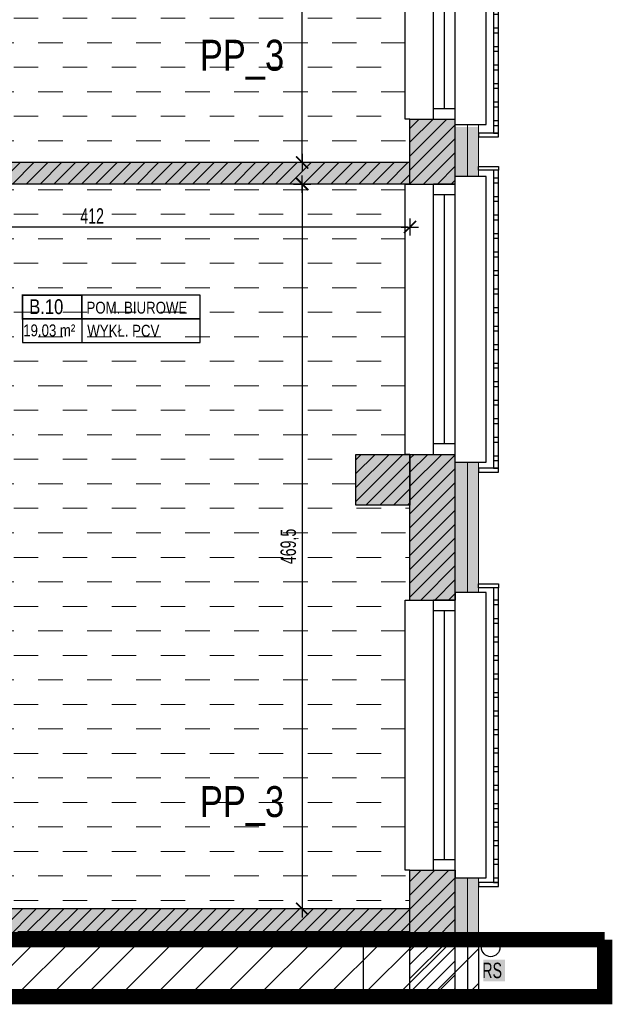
# Model space of a CAD drawing. Header units: millimetres. Extents: x 99331 to 130831, y -7610 to 25890.
# Tile 72 of 101: x 128061 to 128445, y 11350 to 11987. Entities that reach past the tile are written whole.
import ezdxf
from ezdxf.enums import TextEntityAlignment as Align

# ---------------------------------------------------------------- set-up
doc = ezdxf.new("R2010")
doc.units = ezdxf.units.MM
doc.linetypes.add('DASHED', pattern=[0.75, 0.5, -0.25])
doc.layers.get('DEFPOINTS').update_dxf_attribs({"lineweight": 9})
for name, color, linetype in [('_HSA_HATCH_WYPEŁNIENIA_PRZEGRÓD', 205, 'Continuous'), ('_HSA_OPIS', 43, 'Continuous'), ('_HSA_STOLARKA_ZEWNĘTRZNA', 132, 'Continuous'), ('_HSA_WIDOKOWE', 1, 'Continuous'), ('_HSA_WIDOKOWE_CIENKIE', 8, 'Continuous'), ('_HSA_WYM_50', 141, 'Continuous'), ('_HSA_ZAKRES_OPRACOWANIA', 213, 'Continuous'), ('_HSA_ŚCIANY_DZIAŁOWE', 6, 'Continuous'), ('_HSA_ŚCIANY_KONSTRUKCYJNE', 3, 'Continuous'), ('_HSA_ŚCIANY_MUROWANE', 4, 'Continuous')]:
    doc.layers.add(name, color=color, linetype=linetype)
for name, color, linetype, lineweight in [('_HSA_IZOLACJA_TERMICZNA', 2, 'Continuous', 5), ('_HSA_POSADZKI', 145, 'Continuous', 5), ('_HSA_POSADZKI_OPIS', 43, 'Continuous', 5), ('A- stolarka', 221, 'Continuous', 20)]:
    doc.layers.add(name, color=color, linetype=linetype, lineweight=lineweight)
doc.layers.add('_HSA_ZAKRES_OPRACOWANIA_HATCH', color=31, linetype='Continuous', transparency=0.5)
doc.styles.add('Arial', font='Arial.ttf')
doc.styles.add('ARIAL_100', font='Arial.ttf', dxfattribs={"width": 0.8, "height": 20})
doc.styles.add('ARIAL_50', font='Arial Narrow.ttf', dxfattribs={"width": 0.8, "height": 10})
doc.linetypes.add('BATTING', pattern='A,0.00254,-2.54,[134,ltypeshp.shx,S=2.54,R=0,X=-2.54,Y=0],-5.08,[134,ltypeshp.shx,S=2.54,R=180,X=2.54,Y=0],-2.54', length=10.16254)
doc.dimstyles.new('WYM_WEWN_50', dxfattribs={"dimscale": 0.7, "dimtxt": 10, "dimasz": 2, "dimexe": 10, "dimexo": 0, "dimgap": 3, "dimtad": 1, "dimdec": 1, "dimrnd": 1e-05, "dimtxsty": 'ARIAL_50', "dimblk": 'Wym-03', "dimcen": 0, "dimdle": 10, "dimse1": 1, "dimse2": 1, "dimclrt": 256, "dimazin": 2, "dimtfac": 1, "dimtdec": 1, "dimtix": 1, "dimtmove": 2, "dimatfit": 0, "dimfxl": 1, "dimtolj": 1, "dimtzin": 0, "dimarcsym": 0})
pattern_1 = [(45, (40000, -8500), (-4.49012806, 4.49012806), [])]

# ---------------------------------------------------------------- blocks, each defined once
blk = doc.blocks.new('*U7')
blk.add_line((1, 0.4), (1, -0.4))
at = {"const_width": 0.03}
blk.add_lwpolyline([(0, 0), (1, 0), (1, 0.4), (0, 0.4)], close=True, dxfattribs=at)
for points in [[(1, 0), (3, 0), (3, 0.4), (1, 0.4)], [(0, -0.4), (3, -0.4), (3, 0), (0, 0)]]:
    blk.add_lwpolyline(points, close=True)
at = {"style": 'Arial', "width": 0.8}
blk.add_attdef('NR', text='', height=0.25, dxfattribs=at).set_placement((0.4, 0.08), align=Align.CENTER)
for tag, p in [('NAZWA', (1.079, 0.089)), ('0000', (0.03, -0.291)), ('WYK', (1.092, -0.301))]:
    blk.add_attdef(tag, p, '', height=0.2, dxfattribs=at)
blk = doc.blocks.new('*U46')
at = {"linetype": 'ByBlock', "ltscale": 10}
for p, q in [((0, 14), (175, 14)), ((0, 0), (0, 14)), ((7, 0), (7, 14)), ((168, 14), (168, 0)), ((175, 14), (175, 0)), ((7, 7), (168, 7)), ((0, 0), (175, 0))]:
    blk.add_line(p, q, dxfattribs=at)
blk = doc.blocks.new('A$Cd0d3e085')
for points in [[(0, 0), (13.11, 0), (13.11, -2.48), (0, -2.48)], [(13.11, -2.48), (9.9, -2.48), (9.9, -193.46), (13.11, -193.46)], [(9.9, -13.46), (13.11, -13.46), (13.11, -10.54), (9.9, -10.54)], [(9.9, -25.46), (13.11, -25.46), (13.11, -22.54), (9.9, -22.54)], [(9.9, -37.46), (13.11, -37.46), (13.11, -34.54), (9.9, -34.54)], [(9.9, -49.46), (13.11, -49.46), (13.11, -46.54), (9.9, -46.54)], [(9.9, -61.46), (13.11, -61.46), (13.11, -58.54), (9.9, -58.54)], [(9.9, -73.46), (13.11, -73.46), (13.11, -70.54), (9.9, -70.54)], [(9.9, -85.46), (13.11, -85.46), (13.11, -82.54), (9.9, -82.54)], [(9.9, -97.46), (13.11, -97.46), (13.11, -94.54), (9.9, -94.54)], [(9.9, -109.46), (13.11, -109.46), (13.11, -106.54), (9.9, -106.54)], [(9.9, -121.46), (13.11, -121.46), (13.11, -118.54), (9.9, -118.54)], [(9.9, -133.46), (13.11, -133.46), (13.11, -130.54), (9.9, -130.54)], [(9.9, -145.46), (13.11, -145.46), (13.11, -142.54), (9.9, -142.54)], [(9.9, -157.46), (13.11, -157.46), (13.11, -154.54), (9.9, -154.54)], [(9.9, -169.46), (13.11, -169.46), (13.11, -166.54), (9.9, -166.54)], [(9.9, -181.46), (13.11, -181.46), (13.11, -178.54), (9.9, -178.54)], [(9.9, -193.46), (13.11, -193.46), (13.11, -190.54), (9.9, -190.54)], [(0, -195.94), (13.11, -195.94), (13.11, -193.46), (0, -193.46)]]:
    blk.add_lwpolyline(points, close=True)
blk = doc.blocks.new('A$Cbb3937aa')
for points in [[(0, 197.94), (13.11, 197.94), (13.11, 195.46), (0, 195.46)], [(13.11, 195.46), (9.9, 195.46), (9.9, 2.48), (13.11, 2.48)], [(9.9, 187.44), (13.11, 187.44), (13.11, 190.37), (9.9, 190.37)], [(9.9, 175.44), (13.11, 175.44), (13.11, 178.37), (9.9, 178.37)], [(9.9, 163.44), (13.11, 163.44), (13.11, 166.37), (9.9, 166.37)], [(9.9, 151.44), (13.11, 151.44), (13.11, 154.37), (9.9, 154.37)], [(9.9, 139.44), (13.11, 139.44), (13.11, 142.37), (9.9, 142.37)], [(9.9, 127.44), (13.11, 127.44), (13.11, 130.37), (9.9, 130.37)], [(9.9, 115.44), (13.11, 115.44), (13.11, 118.37), (9.9, 118.37)], [(9.9, 103.44), (13.11, 103.44), (13.11, 106.37), (9.9, 106.37)], [(9.9, 91.44), (13.11, 91.44), (13.11, 94.37), (9.9, 94.37)], [(9.9, 79.44), (13.11, 79.44), (13.11, 82.37), (9.9, 82.37)], [(9.9, 67.44), (13.11, 67.44), (13.11, 70.37), (9.9, 70.37)], [(9.9, 55.44), (13.11, 55.44), (13.11, 58.37), (9.9, 58.37)], [(9.9, 43.44), (13.11, 43.44), (13.11, 46.37), (9.9, 46.37)], [(9.9, 31.44), (13.11, 31.44), (13.11, 34.37), (9.9, 34.37)], [(9.9, 19.44), (13.11, 19.44), (13.11, 22.37), (9.9, 22.37)], [(9.9, 7.44), (13.11, 7.44), (13.11, 10.37), (9.9, 10.37)], [(0, 0), (13.11, 0), (13.11, 2.48), (0, 2.48)]]:
    blk.add_lwpolyline(points, close=True)
blk = doc.blocks.new('Wym-03')
for p, q in [((-4, 0), (4, 0)), ((0, 4), (0, -4))]:
    blk.add_line(p, q)
blk.add_lwpolyline([(-2.83, -2.83, 0.8, 0.8, 0), (2.83, 2.83, 0.05, 0.05, 0)], format="xyseb")
blk = doc.blocks.new('*D256')
at = {"layer": '_HSA_WYM_50', "color": 0, "lineweight": -2, "transparency": 16777216}
blk.add_line((128243.97, 11879.48), (128243.97, 11412.82), dxfattribs=at)
at = {"layer": 'DEFPOINTS', "color": 0, "transparency": 16777216}
for p in [(127901.81, 11880.88), (127901.81, 11411.42), (128243.97, 11411.42)]:
    blk.add_point(p, dxfattribs=at)
at = {"layer": '_HSA_WYM_50', "color": 0, "lineweight": -2, "transparency": 16777216, "xscale": 1.4, "yscale": 1.4, "zscale": 1.4}
for p, rotation in [((128243.97, 11880.88), 90), ((128243.97, 11411.42), 270)]:
    blk.add_blockref('Wym-03', p, dxfattribs=dict(at, rotation=rotation))
at = {"layer": '_HSA_WYM_50', "transparency": 16777216, "insert": (128235.86, 11646.15), "char_height": 10, "attachment_point": 5, "rotation": 90, "style": 'ARIAL_50'}
blk.add_mtext('\\A1;469,5', dxfattribs=at)
blk = doc.blocks.new('*D257')
at = {"layer": '_HSA_WYM_50', "color": 0, "lineweight": -2, "transparency": 16777216}
blk.add_line((128243.97, 11896.28), (128243.97, 12370.98), dxfattribs=at)
at = {"layer": 'DEFPOINTS', "color": 0, "transparency": 16777216}
for p in [(128243.97, 12372.38), (128313.81, 12372.38), (128313.81, 11894.88)]:
    blk.add_point(p, dxfattribs=at)
at = {"layer": '_HSA_WYM_50', "color": 0, "lineweight": -2, "transparency": 16777216, "xscale": 1.4, "yscale": 1.4, "zscale": 1.4}
for p, rotation in [((128243.97, 12372.38), 90), ((128243.97, 11894.88), 270)]:
    blk.add_blockref('Wym-03', p, dxfattribs=dict(at, rotation=rotation))
at = {"layer": '_HSA_WYM_50', "transparency": 16777216, "insert": (128235.88, 12133.63), "char_height": 10, "attachment_point": 5, "rotation": 90, "style": 'ARIAL_50'}
blk.add_mtext('\\A1;477,5', dxfattribs=at)
blk = doc.blocks.new('*D265')
at = {"layer": '_HSA_WYM_50', "color": 0, "lineweight": -2, "transparency": 16777216}
blk.add_line((128312.41, 11853.06), (127903.21, 11853.06), dxfattribs=at)
at = {"layer": 'DEFPOINTS', "color": 0, "transparency": 16777216}
for p in [(127901.81, 11871.53), (128313.81, 11871.53), (127901.81, 11853.06)]:
    blk.add_point(p, dxfattribs=at)
at = {"layer": '_HSA_WYM_50', "color": 0, "lineweight": -2, "transparency": 16777216, "xscale": 1.4, "yscale": 1.4, "zscale": 1.4, "rotation": 180.0000000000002}
blk.add_blockref('Wym-03', (127901.81, 11853.06), dxfattribs=at)
at = {"layer": '_HSA_WYM_50', "color": 0, "lineweight": -2, "transparency": 16777216, "xscale": 1.4, "yscale": 1.4, "zscale": 1.4}
blk.add_blockref('Wym-03', (128313.81, 11853.06), dxfattribs=at)
at = {"layer": '_HSA_WYM_50', "transparency": 16777216, "insert": (128107.81, 11860.18), "char_height": 10, "attachment_point": 5, "style": 'ARIAL_50'}
blk.add_mtext('\\A1;412', dxfattribs=at)

msp = doc.modelspace()

# ---------------------------------------------------------------- hatches: boundary and pattern name
at = {"layer": '_HSA_HATCH_WYPEŁNIENIA_PRZEGRÓD'}
h = msp.add_hatch(dxfattribs=at)
h.set_pattern_fill('ANSI31', color=256, scale=2, style=0)
h.set_pattern_definition([(45, (56000, -8500), (-4.49012806, 4.49012806), [])])
h.paths.add_polyline_path([(128343.19, 12944.24), (128313.81, 12944.24), (128313.81, 12835.52), (128343.19, 12835.52)])
h.paths.add_polyline_path([(128313.81, 12906.25), (128263.81, 12906.25), (128263.81, 12870.53), (128313.81, 12870.53)])
h.paths.add_polyline_path([(128343.19, 12660.52), (128313.81, 12660.52), (128313.81, 12585.42), (128343.19, 12585.42)])
h.paths.add_polyline_path([(128343.19, 12410.42), (128313.81, 12410.42), (128313.81, 12249.35), (128343.19, 12249.35)])
h.paths.add_polyline_path([(128313.81, 12292.64), (128278.81, 12292.64), (128278.81, 12260.64), (128313.81, 12260.64)])
h.paths.add_polyline_path([(128343.19, 12139.35), (128313.81, 12139.35), (128313.81, 12097.92), (128343.19, 12097.92)])
h.paths.add_polyline_path([(128343.19, 11922.92), (128313.81, 11922.92), (128313.81, 11880.8), (128343.19, 11880.8)])
h.paths.add_polyline_path([(128313.81, 11705.8), (128278.81, 11705.8), (128278.81, 11672.8), (128313.81, 11672.8)])
h.paths.add_polyline_path([(120845.6, 16516.02), (125067.47, 16516.02), (125067.47, 17339.79), (120845.6, 17339.79)], flags=9)
h.paths.add_polyline_path([(126952.22, 11905.4), (127041.05, 11905.4), (127041.05, 11933.52), (126952.22, 11933.52)], flags=9)
h.paths.add_polyline_path([(128343.19, 13201.88), (128313.81, 13201.88), (128313.81, 13119.24), (128343.19, 13119.24)])
at = {"layer": '_HSA_HATCH_WYPEŁNIENIA_PRZEGRÓD', "true_color": 0x969696}
h = msp.add_hatch(color=252, dxfattribs=at)
h.paths.add_polyline_path([(128278.81, 11705.8), (128278.81, 11672.8), (128313.81, 11672.8), (128313.81, 11705.8)])
h.paths.add_polyline_path([(128313.81, 11922.92), (128313.81, 11880.8), (128343.19, 11880.8), (128343.19, 11885.8), (128358.19, 11885.8), (128358.19, 11917.92), (128343.19, 11917.92), (128343.19, 11922.92)])
h.paths.add_polyline_path([(128313.81, 12139.35), (128313.81, 12097.92), (128343.19, 12097.92), (128343.19, 12102.92), (128358.19, 12102.92), (128358.19, 12133.42), (128343.19, 12133.42), (128343.19, 12139.35)])
h.paths.add_polyline_path([(128313.81, 12410.42), (128313.81, 12292.64), (128278.81, 12292.64), (128278.81, 12260.64), (128313.81, 12260.64), (128313.81, 12249.35), (128343.19, 12249.35), (128343.19, 12255.42), (128358.19, 12255.42), (128358.19, 12405.42), (128343.19, 12405.42), (128343.19, 12410.42)])
h.paths.add_polyline_path([(128313.81, 12660.52), (128313.81, 12585.42), (128343.19, 12585.42), (128343.19, 12590.42), (128358.19, 12590.42), (128358.19, 12655.52), (128343.19, 12655.52), (128343.19, 12660.52)])
h.paths.add_polyline_path([(128313.81, 12944.24), (128313.81, 12906.25), (128263.81, 12906.25), (128263.81, 12870.53), (128313.81, 12870.53), (128313.81, 12835.52), (128343.19, 12835.52), (128343.19, 12840.52), (128358.19, 12840.52), (128358.19, 12939.24), (128343.19, 12939.24), (128343.19, 12944.24)])
h.paths.add_polyline_path([(128313.81, 13119.24), (128343.19, 13119.24), (128343.19, 13124.24), (128358.19, 13124.24), (128358.19, 13201.88), (128313.81, 13201.88)])
h = msp.add_hatch(color=252, dxfattribs=at)
h.paths.add_polyline_path([(127908.74, 12858.65), (127928.74, 12858.65), (127928.74, 12844.65), (127908.74, 12844.65)], flags=16)
h.paths.add_polyline_path([(127908.74, 12816.2), (127928.74, 12816.2), (127928.74, 12802.2), (127908.74, 12802.2)], flags=16)
h.paths.add_polyline_path([(128313.81, 12627.88), (127901.81, 12627.88), (127901.81, 12695.11), (127886.81, 12695.11), (127886.81, 12574.05), (127901.81, 12574.05), (127901.81, 12612.88), (128313.81, 12612.88)])
h.paths.add_polyline_path([(127908.74, 12411.72), (127908.74, 12425.72), (127928.74, 12425.72), (127928.74, 12411.72)], flags=16)
h.paths.add_polyline_path([(127905.74, 11912), (127925.74, 11912), (127925.74, 11898), (127925.74, 11880.88), (128313.81, 11880.88), (128313.81, 11894.88), (127928.84, 11894.88), (127928.84, 11955.93), (127901.81, 11955.93), (127901.81, 11970.05), (127886.81, 11970.05), (127886.81, 11862.05), (127901.81, 11862.05), (127901.81, 11880.88), (127905.74, 11880.88), (127905.74, 11898)])
h.paths.add_polyline_path([(127905.74, 11919.22), (127905.74, 11933.22), (127925.74, 11933.22), (127925.74, 11919.22)], flags=16)
h.paths.add_polyline_path([(127706.81, 11539.88), (127706.81, 11524.88)])
h.paths.add_polyline_path([(127886.81, 12335.05), (127901.81, 12335.05), (127901.81, 12372.38), (127908.74, 12372.38), (127908.74, 12390.5), (127908.74, 12404.5), (127928.74, 12404.5), (127928.74, 12390.5), (127928.74, 12372.38), (128313.81, 12372.38), (128313.81, 12388.38), (127931.84, 12388.38), (127931.84, 12443.43), (127901.81, 12443.43), (127901.81, 12463.05), (127886.81, 12463.05)])
h.paths.add_polyline_path([(127853.81, 12894.88), (127853.81, 12879.88), (127886.81, 12879.88), (127886.81, 12837.42), (127908.74, 12837.42), (127928.74, 12837.42), (127928.74, 12823.42), (127908.74, 12823.42), (127886.81, 12823.42), (127886.81, 12797.11), (127934.49, 12797.11), (127934.49, 12879.88), (128263.81, 12879.88), (128263.81, 12894.88), (127928.74, 12894.88), (127928.74, 12879.88), (127928.74, 12865.88), (127908.74, 12865.88), (127908.74, 12879.88), (127908.74, 12894.88)])
h.paths.add_polyline_path([(127751.81, 12879.88), (127751.81, 12894.88), (127706.81, 12894.88), (127706.81, 12968.86), (127691.81, 12968.86), (127691.81, 12811.14), (127706.81, 12811.14), (127706.81, 12879.88)])
h.paths.add_polyline_path([(127901.81, 11624.42), (127901.81, 11738.88), (127886.81, 11738.88), (127886.81, 11624.42)])
h.paths.add_polyline_path([(127901.81, 12089.05), (127901.81, 12233.05), (127886.81, 12233.05), (127886.81, 12089.05)])
h.paths.add_polyline_path([(127886.81, 11411.42), (127926.81, 11411.42), (127926.81, 11435.95), (127916.48, 11435.95), (127896.48, 11435.95), (127896.48, 11449.95), (127916.48, 11449.95), (127926.81, 11449.95), (127926.81, 11475.26), (127907.81, 11475.26), (127907.81, 11539.88), (127886.81, 11539.88), (127886.92, 11524.88), (127886.81, 11524.88), (127886.81, 11469.6), (127896.48, 11469.6), (127916.48, 11469.6), (127916.48, 11455.6), (127896.48, 11455.6), (127886.81, 11455.6), (127886.81, 11428.37), (127896.48, 11428.37), (127916.48, 11428.37), (127916.48, 11414.37), (127896.48, 11414.37), (127886.81, 11414.37)])
h.paths.add_polyline_path([(128023.81, 11391.42), (128059.54, 11391.42), (128059.54, 11396.42), (128313.81, 11396.42), (128313.81, 11391.42), (128358.19, 11391.42), (128358.19, 11431.42), (128343.19, 11431.42), (128343.19, 11436.42), (128313.81, 11436.42), (128313.81, 11411.42), (128023.81, 11411.42)])
h.paths.add_polyline_path([(128030.4, 11391.42), (128050.4, 11391.42), (128050.4, 11392.85), (128030.4, 11392.85)], flags=17)
h.paths.add_polyline_path([(127907.81, 11391.42), (127919.81, 11391.42), (127919.81, 11396.42), (127907.81, 11396.42)])
h.paths.add_polyline_path([(127789.81, 11391.42), (127801.81, 11391.42), (127801.81, 11396.42), (127789.81, 11396.42)])
at = {"layer": '_HSA_HATCH_WYPEŁNIENIA_PRZEGRÓD'}
h = msp.add_hatch(dxfattribs=at)
h.set_pattern_fill('ANSI31', color=256, scale=2, style=0)
h.set_pattern_definition(pattern_1)
h.paths.add_polyline_path([(128313.81, 11880.88), (128313.81, 11894.88), (127928.84, 11894.88), (127928.84, 11955.93), (127901.81, 11955.93), (127901.81, 11970.05), (127886.81, 11970.05), (127886.81, 11862.05), (127901.81, 11862.05), (127901.81, 11880.88), (127905.74, 11880.88), (127905.74, 11898), (127905.74, 11912), (127925.74, 11912), (127925.74, 11898), (127925.74, 11880.88)])
h.paths.add_polyline_path([(127925.74, 11919.22), (127905.74, 11919.22), (127905.74, 11933.22), (127925.74, 11933.22)], flags=16)
at = {"layer": '_HSA_HATCH_WYPEŁNIENIA_PRZEGRÓD', "true_color": 0x969696}
msp.add_hatch(color=252, dxfattribs=at).paths.add_polyline_path([(128313.81, 11611.42), (128343.19, 11611.42), (128343.19, 11616.42), (128358.19, 11616.42), (128358.19, 11700.8), (128343.19, 11700.8), (128343.19, 11705.8), (128313.81, 11705.8)])
at = {"layer": '_HSA_HATCH_WYPEŁNIENIA_PRZEGRÓD'}
h = msp.add_hatch(dxfattribs=at)
h.set_pattern_fill('ANSI31', color=256, scale=2, style=0)
h.set_pattern_definition([(45, (55913.8656, -8521.5204), (-4.49012806, 4.49012806), [])])
h.paths.add_polyline_path([(128313.81, 11611.42), (128343.19, 11611.42), (128343.19, 11705.8), (128313.81, 11705.8)])
h = msp.add_hatch(dxfattribs=at)
h.set_pattern_fill('ANSI31', color=256, scale=2, style=0)
h.set_pattern_definition(pattern_1)
h.paths.add_polyline_path([(128030.4, 11391.42), (128050.4, 11391.42), (128050.4, 11392.85), (128030.4, 11392.85)], flags=17)
h.paths.add_polyline_path([(127789.81, 11391.42), (127801.81, 11391.42), (127801.81, 11396.42), (127907.81, 11396.42), (127907.81, 11391.42), (127919.81, 11391.42), (127919.81, 11396.42), (128008.81, 11396.42), (128008.81, 11391.42), (128059.54, 11391.42), (128059.54, 11396.42), (128313.81, 11396.42), (128313.81, 11391.42), (128343.19, 11391.42), (128343.19, 11436.42), (128313.81, 11436.42), (128313.81, 11411.42), (127926.81, 11411.42), (127926.81, 11435.95), (127916.48, 11435.95), (127896.48, 11435.95), (127896.48, 11449.95), (127916.48, 11449.95), (127926.81, 11449.95), (127926.81, 11475.26), (127907.81, 11475.26), (127907.81, 11539.88), (127886.92, 11539.88), (127886.92, 11524.88), (127886.81, 11524.88), (127886.81, 11469.6), (127896.48, 11469.6), (127916.48, 11469.6), (127916.48, 11455.6), (127896.48, 11455.6), (127886.81, 11455.6), (127886.81, 11428.37), (127896.48, 11428.37), (127916.48, 11428.37), (127916.48, 11414.37), (127896.48, 11414.37), (127886.81, 11414.37), (127886.81, 11411.42), (127706.81, 11411.42), (127706.81, 11552.14), (127683.81, 11552.14), (127683.81, 11527.14), (127688.81, 11527.14), (127688.81, 11391.42), (127713.81, 11391.42), (127713.81, 11396.42), (127789.81, 11396.42)])
at = {"layer": '_HSA_POSADZKI'}
h = msp.add_hatch(dxfattribs=at)
h.set_pattern_fill('DASH', color=256, scale=5, double=1)
h.set_pattern_definition([(0, (164712.387, -31302.803), (15.875, 15.875), [15.875, -15.875])])
h.paths.add_polyline_path([(128313.81, 11411.42), (127926.81, 11411.42), (127926.81, 11475.26), (127907.81, 11475.26), (127907.81, 11539.88), (127901.81, 11539.88), (127901.81, 11738.88), (127837.81, 11738.88), (127837.81, 11723.88), (127886.81, 11723.88), (127886.81, 11411.42), (127706.81, 11411.42), (127706.81, 11723.88), (127755.81, 11723.88), (127755.81, 11738.88), (127706.81, 11738.88), (127706.81, 12618.14), (127691.81, 12618.14), (127691.81, 12806.14), (127706.81, 12806.14), (127706.81, 12879.88), (127756.81, 12879.88), (127756.81, 12894.88), (127706.81, 12894.88), (127706.81, 13181.88), (128313.81, 13181.88), (128313.81, 13119.24), (128310.81, 13119.24), (128310.81, 12944.24), (128313.81, 12944.24), (128313.81, 12906.25), (128263.81, 12906.25), (128263.81, 12894.88), (127848.81, 12894.88), (127848.81, 12879.88), (127886.81, 12879.88), (127886.81, 12792.11), (127901.81, 12792.11), (127901.81, 12797.11), (127934.49, 12797.11), (127934.49, 12879.88), (128263.81, 12879.88), (128263.81, 12870.53), (128313.81, 12870.53), (128313.81, 12835.42), (128310.81, 12835.42), (128310.81, 12660.52), (128313.81, 12660.52), (128313.81, 12627.88), (127901.81, 12627.88), (127901.81, 12700.11), (127886.81, 12700.11), (127886.81, 12560.05), (127901.81, 12560.05), (127901.81, 12612.88), (128313.81, 12612.88), (128313.81, 12585.42), (128310.81, 12585.42), (128310.81, 12410.42), (128313.81, 12410.42), (128313.81, 12388.38), (127931.84, 12388.38), (127931.84, 12443.43), (127901.81, 12443.43), (127901.81, 12468.05), (127886.81, 12468.05), (127886.81, 12067.05), (127901.81, 12067.05), (127901.81, 12372.38), (128313.81, 12372.38), (128313.81, 12292.64), (128278.81, 12292.64), (128278.81, 12260.64), (128313.81, 12260.64), (128313.81, 12249.35), (128310.81, 12249.35), (128310.81, 12139.35), (128313.81, 12139.35), (128313.81, 12097.92), (128310.81, 12097.92), (128310.81, 11922.92), (128313.81, 11922.92), (128313.81, 11894.88), (127928.84, 11894.88), (127928.84, 11955.93), (127901.81, 11955.93), (127901.81, 11975.05), (127886.81, 11975.05), (127886.81, 11835.88), (127901.81, 11835.88), (127901.81, 11880.88), (128313.81, 11880.88), (128313.81, 11880.8), (128310.81, 11880.8), (128310.81, 11705.8), (128278.81, 11705.8), (128278.81, 11672.8), (128313.81, 11672.8), (128313.81, 11611.42), (128310.81, 11611.42), (128310.81, 11436.42), (128313.81, 11436.42)])
at = {"layer": '_HSA_ZAKRES_OPRACOWANIA_HATCH', "linetype": 'Continuous', "lineweight": 0}
h = msp.add_hatch(dxfattribs=at)
h.set_pattern_fill('ANSI31', color=256, scale=5, style=0)
h.set_pattern_definition([(45, (3403.783, -8500), (-11.2253202, 11.2253202), [])])
h.paths.add_polyline_path([(128358.19, 13238.73), (126601.39, 13238.73), (126601.39, 12860.53), (126749.33, 12860.53), (126749.33, 12895.53), (126784.33, 12895.53), (126784.33, 12911.25), (126844.33, 12911.25), (126844.33, 12902.53), (127686.81, 12902.53), (127686.81, 13201.88), (128358.19, 13201.88)])
h.paths.add_polyline_path([(126739.33, 11354.57), (128358.19, 11354.57), (128358.19, 11391.42), (127683.81, 11391.42), (127683.81, 11557.14), (127686.81, 12026.14), (127389.33, 12026.14), (127389.33, 12259.14), (126739.33, 12259.14)])
at = {"layer": '_HSA_ZAKRES_OPRACOWANIA_HATCH', "ltscale": 0.07}
h = msp.add_hatch(dxfattribs=at)
h.set_pattern_fill('ANSI31', color=256, scale=2, style=0)
h.set_pattern_definition([(45, (56933.797, -7182.8985), (-4.49012806, 4.49012806), [])])
h.paths.add_polyline_path([(126792.33, 11865.53), (126754.33, 11865.53), (126754.33, 11396.53), (126792.33, 11396.53)])
h.paths.add_polyline_path([(126792.33, 12259.14), (126754.33, 12259.14), (126754.33, 11980.53), (126792.33, 11980.53)])
h.paths.add_polyline_path([(128313.81, 11354.57), (128343.19, 11354.57), (128343.19, 11391.42), (128313.81, 11391.42)])

# ---------------------------------------------------------------- linework, layer by layer
at = {"layer": '_HSA_IZOLACJA_TERMICZNA', "color": 8, "linetype": 'BATTING', "ltscale": 0.6}
for p, q in [((128351.19, 11919.42), (128351.19, 11885.8)), ((128351.19, 11700.8), (128351.19, 11616.42)), ((128351.19, 11431.42), (128351.19, 11391.42))]:
    msp.add_line(p, q, dxfattribs=at)
at = {"layer": '_HSA_IZOLACJA_TERMICZNA'}
for p, q in [((128358.19, 11919.42), (128358.19, 11885.8)), ((128358.19, 11700.8), (128358.19, 11616.42)), ((128358.19, 11431.42), (128358.19, 11391.42))]:
    msp.add_line(p, q, dxfattribs=at)
at = {"layer": '_HSA_POSADZKI'}
for points in [[(128310.81, 12097.92), (128310.81, 11922.92), (128313.81, 11922.92), (128313.81, 11894.88), (127928.84, 11894.88)], [(127901.81, 11880.88), (128313.81, 11880.88), (128313.81, 11880.8), (128310.81, 11880.8), (128310.81, 11705.8), (128278.81, 11705.8), (128278.81, 11672.8), (128313.81, 11672.8), (128313.81, 11611.42), (128310.81, 11611.42), (128310.81, 11436.42), (128313.81, 11436.42), (128313.81, 11411.42), (128313.81, 11411.42), (127926.81, 11411.42)]]:
    msp.add_lwpolyline(points, dxfattribs=at)
at = {"layer": '_HSA_WIDOKOWE'}
msp.add_line((128283.81, 11391.42), (128283.81, 11396.42), dxfattribs=at)
for points in [[(128343.19, 11919.42), (128363.19, 11919.42), (128363.19, 12102.92), (128343.19, 12102.92)], [(128313.81, 11922.92), (128310.81, 11922.92), (128310.81, 12097.92), (128313.81, 12097.92)], [(128343.19, 11700.8), (128363.19, 11700.8), (128363.19, 11885.8), (128343.19, 11885.8)], [(128313.81, 11705.8), (128310.81, 11705.8), (128310.81, 11880.8), (128313.81, 11880.8)], [(128343.19, 11436.42), (128343.19, 11431.42), (128363.19, 11431.42), (128363.19, 11616.42), (128343.19, 11616.42), (128343.19, 11611.42)], [(128313.81, 11436.42), (128310.81, 11436.42), (128310.81, 11611.42), (128313.81, 11611.42)]]:
    msp.add_lwpolyline(points, dxfattribs=at)
at = {"layer": '_HSA_ZAKRES_OPRACOWANIA', "linetype": 'DASHED', "ltscale": 60, "const_width": 10}
for points in [[(128440.02, 11391.42), (128440.02, 11354.57), (126601.39, 11354.57), (126601.39, 13238.73), (128440.02, 13238.73), (128440.02, 13201.88)], [(128440.02, 11391.42), (127683.81, 11391.42), (127683.81, 11557.14), (127686.81, 11557.14), (127686.81, 12026.14), (127389.33, 12026.14), (127389.33, 12259.14), (126601.39, 12259.14)]]:
    msp.add_lwpolyline(points, dxfattribs=at)
at = {"layer": '_HSA_ZAKRES_OPRACOWANIA_HATCH'}
for p, q in [((128283.81, 11354.57), (128283.81, 11396.42)), ((128313.81, 11354.57), (128313.81, 11391.42)), ((128343.19, 11354.57), (128343.19, 11391.42)), ((128358.19, 11391.42), (128358.19, 11354.57))]:
    msp.add_line(p, q, dxfattribs=at)
at = {"layer": '_HSA_ZAKRES_OPRACOWANIA_HATCH', "linetype": 'BATTING', "ltscale": 0.6}
msp.add_line((128351.19, 11391.42), (128351.19, 11354.57), dxfattribs=at)
at = {"layer": '_HSA_ZAKRES_OPRACOWANIA_HATCH'}
msp.add_circle((128366.19, 11386.42), 6, dxfattribs=at)
at = {"layer": '_HSA_ŚCIANY_DZIAŁOWE'}
for p, q in [((128313.81, 11894.88), (127928.84, 11894.88)), ((128313.81, 11880.88), (127925.74, 11880.88)), ((128313.81, 11411.42), (127926.81, 11411.42)), ((128313.81, 11396.42), (128059.54, 11396.42))]:
    msp.add_line(p, q, dxfattribs=at)
at = {"layer": '_HSA_ŚCIANY_KONSTRUKCYJNE'}
msp.add_lwpolyline([(128278.81, 11705.8), (128313.81, 11705.8), (128313.81, 11672.8), (128278.81, 11672.8)], close=True, dxfattribs=at)
at = {"layer": '_HSA_ŚCIANY_MUROWANE'}
for p, q in [((128313.81, 11922.92), (128343.19, 11922.92)), ((128313.81, 11880.8), (128313.81, 11922.92)), ((128343.19, 11880.8), (128343.19, 11922.92)), ((128313.81, 11880.8), (128343.19, 11880.8)), ((128313.81, 11705.8), (128343.19, 11705.8)), ((128313.81, 11611.42), (128313.81, 11705.8)), ((128343.19, 11611.42), (128343.19, 11705.8)), ((128313.81, 11611.42), (128343.19, 11611.42)), ((128313.81, 11436.42), (128343.19, 11436.42)), ((128313.81, 11391.42), (128313.81, 11436.42)), ((128343.19, 11391.42), (128343.19, 11436.42))]:
    msp.add_line(p, q, dxfattribs=at)
at = {"layer": 'A- stolarka', "color": 0}
for points in [[(128343.19, 11880.8), (128328.19, 11880.8)], [(128328.19, 11705.8), (128343.19, 11705.8)], [(128328.19, 11436.42), (128343.19, 11436.42)]]:
    msp.add_lwpolyline(points, dxfattribs=at)

# ---------------------------------------------------------------- block references
at = {"layer": '_HSA_OPIS'}
ref = msp.add_blockref('*U7', (128062.71, 11793.57), dxfattribs=dict(at, xscale=38.4, yscale=38.4, zscale=38.4))
ref.add_attrib('NR', 'B.10', dxfattribs={"layer": '0', "height": 9.6, "style": 'Arial', "width": 0.8}).set_placement((128078.07, 11796.65), align=Align.CENTER)
ref.add_attrib('NAZWA', 'POM. BIUROWE', (128104.16, 11796.98), dxfattribs={"layer": '0', "height": 7.68, "style": 'Arial', "width": 0.8})
ref.add_attrib('POW', '19.03', dxfattribs={"layer": '0', "height": 7.68, "style": 'Arial', "width": 0.8}).set_placement((128084.59, 11782.27), align=Align.RIGHT)
ref.add_attrib('M2', 'm²', dxfattribs={"layer": '0', "height": 7.68, "style": 'Arial', "width": 0.8}).set_placement((128096.87, 11782.27), align=Align.RIGHT)
ref.add_attrib('WYK', 'WYKŁ. PCV', (128104.65, 11782.03), dxfattribs={"layer": '0', "height": 7.68, "style": 'Arial', "width": 0.8})
at = {"layer": '_HSA_STOLARKA_ZEWNĘTRZNA', "xscale": -1, "rotation": 270}
for p in [(128329.19, 11922.92), (128329.19, 11705.8), (128329.19, 11436.42)]:
    msp.add_blockref('*U46', p, dxfattribs=at)
at = {"layer": '_HSA_WIDOKOWE_CIENKIE', "ltscale": 10}
for name, p in [('A$Cbb3937aa', (128358.19, 11911.45)), ('A$Cbb3937aa', (128358.19, 11694.33)), ('A$Cd0d3e085', (128358.19, 11621.9))]:
    msp.add_blockref(name, p, dxfattribs=at)

# ---------------------------------------------------------------- texts
at = {"layer": '_HSA_POSADZKI_OPIS', "char_height": 20, "attachment_point": 1, "style": 'ARIAL_100'}
for insert in [(128177.61, 11974.34), (128177.61, 11490.88)]:
    msp.add_mtext('PP_3', dxfattribs=dict(at, insert=insert))
at = {"layer": '_HSA_ZAKRES_OPRACOWANIA_HATCH', "insert": (128373.49, 11376.51), "char_height": 10, "attachment_point": 3, "style": 'ARIAL_50', "bg_fill": 1, "box_fill_scale": 1.2, "bg_fill_color": 256, "bg_fill_true_color": 16777214, "bg_fill_transparency": 0}
msp.add_mtext_dynamic_manual_height_columns('RS', width=10, gutter_width=15, heights=[0], dxfattribs=at)

# ---------------------------------------------------------------- dimensions: what is measured, and where the dimension line sits
at = {"layer": '_HSA_WYM_50'}
for p1, p2, distance, picture, middle in [((128313.81, 11894.88), (128313.81, 12372.38), 69.84, '*D257', (128235.88, 12133.63)), ((127901.81, 11880.88), (127901.81, 11411.42), 342.16, '*D256', (128235.86, 11646.15)), ((128313.81, 11871.53), (127901.81, 11871.53), 18.47, '*D265', (128107.81, 11860.18))]:
    dim = msp.add_aligned_dim(p1=p1, p2=p2, distance=distance, dimstyle='WYM_WEWN_50', dxfattribs=at)
    dim.commit()
    dim.dimension.update_dxf_attribs({"geometry": picture, "text_midpoint": middle})

doc.saveas('drawing.dxf')
